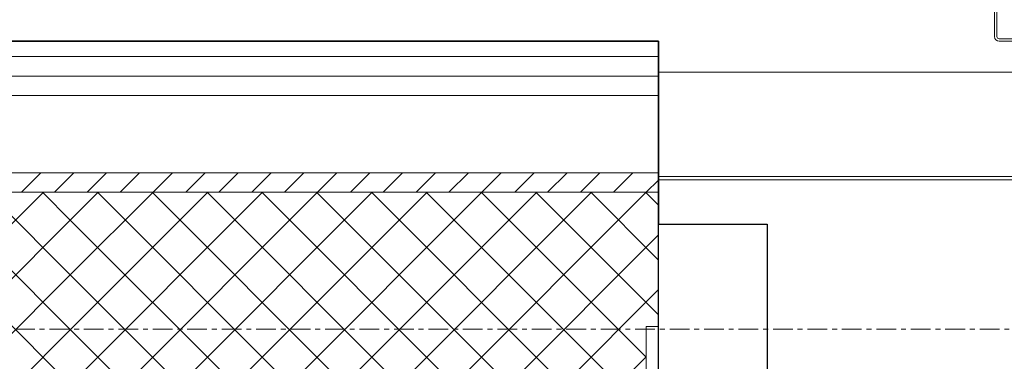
# Model space of a CAD drawing. Header units: millimetres. Extents: x -37728 to 44100, y 631619 to 691915.
# Tile 215 of 256: x 21838 to 22473, y 656547 to 656767. Entities that reach past the tile are written whole.
import ezdxf

# ---------------------------------------------------------------- set-up
doc = ezdxf.new("R2010")
doc.units = ezdxf.units.MM
doc.linetypes.add('Linia siatki', pattern=[2.2225, 1.27, -0.3175, 0.3175, -0.3175])
doc.layers.add('_XREF', color=7, linetype='Continuous')
for name, color, linetype, lineweight in [('A-DOOR', 252, 'Continuous', 5), ('A-DOOR-FRAM', 252, 'Continuous', 25), ('A-FLOR', 252, 'Continuous', 5), ('A-WALL', 252, 'Continuous', 35), ('A-WALL-PATT', 252, 'Continuous', 35), ('M-EQPM', 252, 'Continuous', 5), ('S-GRID', 252, 'Continuous', 5)]:
    doc.layers.add(name, color=color, linetype=linetype, lineweight=lineweight)
pattern_1 = [(45, (-64249.1606, -65444.3874), (-1.76776695, 1.76776695), []), (135, (-64249.1606, -65444.3874), (-1.76776695, -1.76776695), [])]

# ---------------------------------------------------------------- blocks, each defined once
blk = doc.blocks.new('HVAC_Air-Curtains_Tecnosystemi_Air-For3-Wall - 1000-V1-__-00_00 Przyziemie PB')
at = {"layer": 'M-EQPM', "color": 252}
for p, q in [((63811.033, 65675.158), (63811.033, 65677.365)), ((63811.183, 65677.363), (63811.183, 65675.159)), ((63813.033, 65674.862), (63811.328, 65674.862)), ((63811.329, 65675.012), (63813.033, 65675.012))]:
    blk.add_line(p, q, dxfattribs=at)
for centre, radius in [((63811.328, 65675.158), 0.296), ((63811.329, 65675.159), 0.147)]:
    blk.add_arc(centre, radius, 180, 270, dxfattribs=at)
blk = doc.blocks.new('Drz Drzwi przeszklone x2 ___FK_04_0 ze szprosami - Dz_1 - Z - zwykłe - 151 x 240 _180 x 229_5_ EI 31-V8-__-00_00 Przyziemie PB')
at = {"layer": 'A-DOOR-FRAM', "color": 252}
for p, q in [((-97, -3.4), (-97, 6.6)), ((-97, 6.6), (-90, 6.6)), ((-90, 6.6), (-90, -3.4))]:
    blk.add_line(p, q, dxfattribs=at)
blk = doc.blocks.new('A$C4e31ac75')
at = {"layer": 'A-WALL-PATT', "lineweight": 5}
h = blk.add_hatch(dxfattribs=at)
h.set_pattern_fill('FP_8', color=256, style=0, pattern_type=2)
h.set_pattern_definition([(45, (-64249.1606, -65444.3874), (-1.060660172, 1.060660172), [])])
h.paths.add_polyline_path([(-483.342, 137.5), (-449.05, 137.5), (-449.05, 138.75), (-501.95, 138.75), (-501.95, 137.5), (-486.914, 137.5)])
h.paths.add_polyline_path([(-732.6, 137.5), (-695.95, 137.5), (-695.95, 138.75), (-748.85, 138.75), (-748.85, 137.5), (-733.85, 137.5)])
h = blk.add_hatch(dxfattribs=at)
h.set_pattern_fill('FP_9', color=256, style=0, pattern_type=2)
h.set_pattern_definition(pattern_1)
h.paths.add_polyline_path([(-735.636, -7.5), (-733.85, -7.5), (-733.85, 137.5), (-748.85, 137.5), (-748.85, -7.5), (-748.137, -7.5)])
h = blk.add_hatch(dxfattribs=at)
h.set_pattern_fill('FP_9', color=256, style=0, pattern_type=2)
h.set_pattern_definition(pattern_1)
h.paths.add_polyline_path([(-733.85, 122.5), (-696.75, 122.5), (-696.75, 128.85), (-695.95, 128.85), (-695.95, 137.5), (-733.85, 137.5), (-733.85, 136.17)])
h.paths.add_polyline_path([(-494.485, 122.5), (-464.05, 122.5), (-464.05, 137.5), (-501.95, 137.5), (-501.95, 128.85), (-501.15, 128.85), (-501.15, 122.5), (-500.563, 122.5)])
at = {"layer": 'A-FLOR'}
for p, q in [((-501.95, 138.516), (-695.95, 138.516)), ((-695.95, 138.3), (-501.95, 138.3))]:
    blk.add_line(p, q, dxfattribs=at)
at = {"layer": 'A-WALL'}
for p, q in [((-695.95, 147.25), (-758.6, 147.25)), ((-695.95, 135.45), (-695.95, 147.25))]:
    blk.add_line(p, q, dxfattribs=at)
at = {"layer": 'A-WALL', "lineweight": 5}
for p, q in [((-757.6, 146.25), (-695.95, 146.25)), ((-756.35, 145), (-695.95, 145)), ((-695.95, 145.25), (-501.95, 145.25)), ((-755.1, 143.75), (-695.95, 143.75)), ((-750.1, 138.75), (-695.95, 138.75)), ((-748.85, 137.5), (-695.95, 137.5)), ((-695.95, 128.85), (-696.75, 128.85)), ((-696.75, 111.25), (-696.75, 128.85))]:
    blk.add_line(p, q, dxfattribs=at)
at = {"layer": 'S-GRID', "linetype": 'Linia siatki'}
blk.add_line((-1273.082, 128.673), (156.703, 128.673), dxfattribs=at)
at = {"layer": 'A-DOOR'}
blk.add_blockref('Drz Drzwi przeszklone x2 ___FK_04_0 ze szprosami - Dz_1 - Z - zwykłe - 151 x 240 _180 x 229_5_ EI 31-V8-__-00_00 Przyziemie PB', (-598.95, 128.85), dxfattribs=at)
at = {"layer": 'M-EQPM'}
blk.add_blockref('HVAC_Air-Curtains_Tecnosystemi_Air-For3-Wall - 1000-V1-__-00_00 Przyziemie PB', (-64485.303, -65527.612), dxfattribs=at)

msp = doc.modelspace()

# ---------------------------------------------------------------- block references
at = {"layer": '_XREF', "xscale": 10, "yscale": 10, "zscale": 10}
msp.add_blockref('A$C4e31ac75', (29209.47, 655281.12), dxfattribs=at)

doc.saveas('drawing.dxf')
